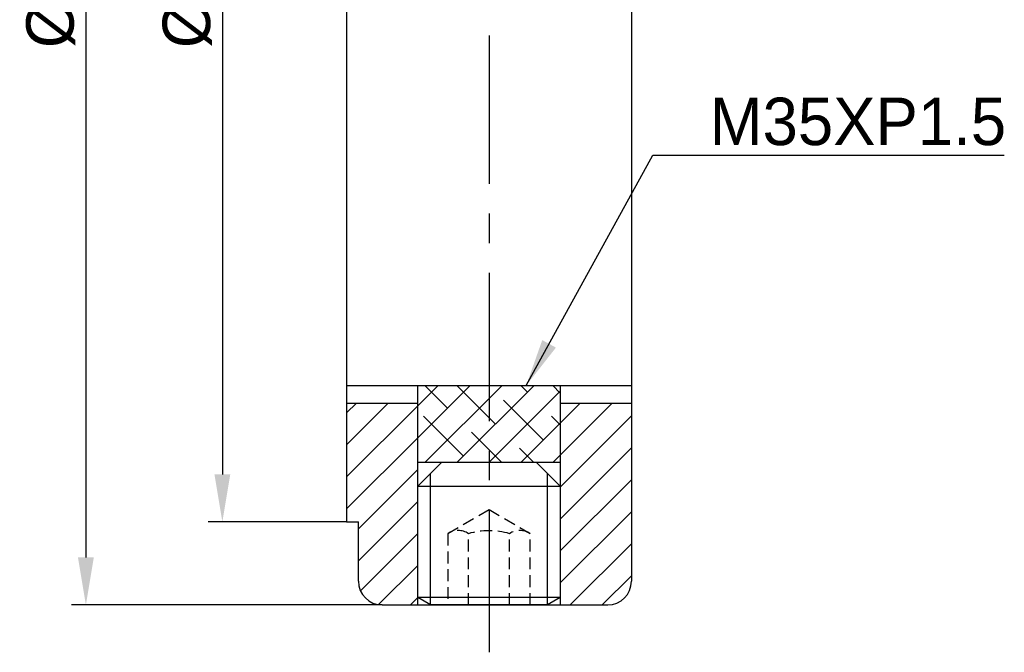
# Model space of a CAD drawing. Header units: millimetres. Extents: x -135 to 5648, y -387 to 3949.
# Tile 2 of 4: x -18 to 23, y 24 to 51. Entities that reach past the tile are written whole.
import ezdxf

# ---------------------------------------------------------------- set-up
doc = ezdxf.new("R2010")
doc.units = ezdxf.units.MM
doc.linetypes.add('CENTER', pattern=[2, 1.25, -0.25, 0.25, -0.25])
doc.linetypes.add('DASHED', pattern=[0.75, 0.5, -0.25])
doc.layers.get('0').update_dxf_attribs({"linetype": 'CONTINUOUS'})
doc.layers.get('Defpoints').update_dxf_attribs({"linetype": 'CONTINUOUS'})
doc.layers.add('1', color=1, linetype='CENTER')
doc.layers.add('3', color=2, linetype='DASHED')
doc.dimstyles.new('2.0', dxfattribs={"dimtxt": 2, "dimasz": 2, "dimexe": 0.6, "dimexo": 0, "dimgap": 0.4, "dimtad": 1, "dimdec": 3, "dimzin": 11, "dimdsep": 46, "dimtxsty": 'Standard', "dimcen": 0, "dimclrd": 5, "dimclre": 5, "dimclrt": 3, "dimadec": 0, "dimazin": 0, "dimtfac": 0.6, "dimtdec": 3, "dimtmove": 0, "dimatfit": 3, "dimfxl": 1.25, "dimtolj": 1, "dimtzin": 11, "dimarcsym": 0})

# ---------------------------------------------------------------- blocks, each defined once
blk = doc.blocks.new('*D2372')
at = {"color": 5, "lineweight": -2}
for p, q in [((-4.400087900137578, 74.45334079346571), (-10.23160507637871, 74.45334079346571)), ((-9.631605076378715, 72.45334079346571), (-9.631605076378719, 31.45334079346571)), ((-4.400087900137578, 29.45334079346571), (-10.23160507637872, 29.45334079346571))]:
    blk.add_line(p, q, dxfattribs=at)
at = {"color": 5}
for points in [[(-9.298271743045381, 72.45334079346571), (-9.96493840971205, 72.45334079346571), (-9.631605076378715, 74.45334079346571)], [(-9.964938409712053, 31.45334079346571), (-9.298271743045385, 31.45334079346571), (-9.631605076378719, 29.45334079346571)]]:
    blk.add_solid(points, dxfattribs=at)
at = {"layer": 'Defpoints', "color": 0}
for p in [(-4.400087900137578, 74.45334079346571), (-9.631605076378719, 29.45334079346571), (-4.400087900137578, 29.45334079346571)]:
    blk.add_point(p, dxfattribs=at)
at = {"color": 3, "insert": (-11.10883543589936, 51.95334079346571), "char_height": 2, "attachment_point": 5, "rotation": 90}
blk.add_mtext('\\A1;%%C45', dxfattribs=at)
blk = doc.blocks.new('*D2373')
at = {"color": 5, "lineweight": -2}
for p, q in [((-2.900087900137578, 77.95334079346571), (-15.97944187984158, 77.95334079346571)), ((-15.37944187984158, 75.95334079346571), (-15.37944187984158, 27.95334079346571)), ((-2.900087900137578, 25.95334079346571), (-15.97944187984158, 25.95334079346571))]:
    blk.add_line(p, q, dxfattribs=at)
at = {"color": 5}
for points in [[(-15.04610854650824, 75.95334079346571), (-15.71277521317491, 75.95334079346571), (-15.37944187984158, 77.95334079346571)], [(-15.71277521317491, 27.95334079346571), (-15.04610854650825, 27.95334079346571), (-15.37944187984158, 25.95334079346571)]]:
    blk.add_solid(points, dxfattribs=at)
at = {"layer": 'Defpoints', "color": 0}
for p in [(-2.900087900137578, 77.95334079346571), (-15.37944187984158, 25.95334079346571), (-2.900087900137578, 25.95334079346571)]:
    blk.add_point(p, dxfattribs=at)
at = {"color": 3, "insert": (-16.85534068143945, 51.95334079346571), "char_height": 2, "attachment_point": 5, "rotation": 90}
blk.add_mtext('\\A1;%%C52', dxfattribs=at)

msp = doc.modelspace()

# ---------------------------------------------------------------- hatches: boundary and pattern name
at = {"transparency": 33554687}
h = msp.add_hatch(dxfattribs=at)
h.set_pattern_fill('ANSI31', color=5, scale=0.3, style=0)
h.set_pattern_definition([(45, (-1296.004509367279, -1110.735194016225), (-0.6735192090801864, 0.6735192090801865), [])])
h.paths.add_polyline_path([(-2.900087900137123, 77.95334079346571, 0.4142135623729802), (-3.900087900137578, 76.95334079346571), (-3.900087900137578, 74.45334079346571), (-4.400087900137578, 74.45334079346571), (-4.400087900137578, 69.45334079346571), (-1.400087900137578, 69.45334079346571), (-1.400087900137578, 71.95334079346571), (-1.400087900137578, 72.95334079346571), (-1.400087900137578, 77.64084072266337), (-1.400087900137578, 77.95334079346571)])
h.paths.add_polyline_path([(4.599912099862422, 77.95334079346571), (4.599912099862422, 77.64084072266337), (4.599912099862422, 72.95334079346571), (4.599912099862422, 71.95334079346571), (4.599912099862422, 69.45334079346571), (7.599912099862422, 69.45334079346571), (7.599912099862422, 76.95334079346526, 0.4142135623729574), (6.599912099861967, 77.95334079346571)])
h.paths.add_polyline_path([(-1.400087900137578, 31.95334079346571), (-1.400087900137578, 34.45334079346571), (-4.400087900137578, 34.45334079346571), (-4.400087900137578, 29.45334079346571), (-3.900087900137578, 29.45334079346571), (-3.900087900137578, 26.95334079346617, 0.4142135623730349), (-2.900087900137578, 25.95334079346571), (-1.400087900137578, 25.95334079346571), (-1.400087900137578, 26.26584086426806), (-1.400087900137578, 30.95334079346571)])
h.paths.add_polyline_path([(4.599912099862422, 26.26584086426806), (4.599912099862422, 25.95334079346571), (6.599912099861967, 25.95334079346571, 0.4142135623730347), (7.599912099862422, 26.95334079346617), (7.599912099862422, 34.45334079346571), (4.599912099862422, 34.45334079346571), (4.599912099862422, 31.95334079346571), (4.599912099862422, 30.95334079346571)])
h = msp.add_hatch(dxfattribs=at)
h.set_pattern_fill('ANSI38', color=5, scale=0.3, style=0)
h.set_pattern_definition([(45, (-1296.004509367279, -1110.735194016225), (-0.6735192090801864, 0.6735192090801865), []), (135, (-1296.004509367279, -1110.735194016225), (-2.020557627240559, 0.6735192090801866), [2.38125, -1.42875])])
h.paths.add_polyline_path([(-0.4000879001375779, 31.95334079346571), (1.599912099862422, 31.95334079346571), (1.599912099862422, 35.20334079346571), (-1.400087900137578, 35.20334079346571), (-1.400087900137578, 34.45334079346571), (-1.400087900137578, 31.95334079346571)])
h.paths.add_polyline_path([(3.599912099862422, 31.95334079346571), (4.599912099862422, 31.95334079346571), (4.599912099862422, 34.45334079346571), (4.599912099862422, 35.20334079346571), (1.599912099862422, 35.20334079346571), (1.599912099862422, 31.95334079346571)])
h.paths.add_polyline_path([(-1.400087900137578, 71.95334079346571), (-1.400087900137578, 69.45334079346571), (-1.400087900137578, 68.70334079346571), (1.599912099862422, 68.70334079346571), (1.599912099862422, 71.95334079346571), (-0.4000879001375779, 71.95334079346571)])
h.paths.add_polyline_path([(1.599912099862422, 71.95334079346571), (1.599912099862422, 68.70334079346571), (4.599912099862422, 68.70334079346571), (4.599912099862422, 69.45334079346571), (4.599912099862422, 71.95334079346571), (3.599912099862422, 71.95334079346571)])

# ---------------------------------------------------------------- linework, layer by layer
at = {"ltscale": 5}
for p, q in [((7.599912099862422, 76.95334079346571), (7.599912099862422, 26.95334079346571)), ((-4.400087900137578, 74.45334079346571), (-4.400087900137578, 29.45334079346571)), ((-4.400087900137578, 29.45334079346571), (-3.900087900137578, 29.45334079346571)), ((-3.900087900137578, 26.95334079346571), (-3.900087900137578, 29.45334079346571)), ((-2.900087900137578, 25.95334079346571), (6.599912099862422, 25.95334079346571))]:
    msp.add_line(p, q, dxfattribs=at)
for p, q in [((-4.400087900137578, 35.20334079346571), (7.599912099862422, 35.20334079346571)), ((-1.400087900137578, 25.95334079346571), (-1.400087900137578, 35.20334079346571)), ((4.599912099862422, 35.20334079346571), (4.599912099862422, 25.95334079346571)), ((4.599912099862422, 31.95334079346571), (-1.400087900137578, 31.95334079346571)), ((-0.4000879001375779, 31.95334079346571), (-1.400087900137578, 30.95334079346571)), ((4.599912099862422, 30.95334079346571), (3.599912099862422, 31.95334079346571)), ((-0.8588219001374, 25.95334079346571), (-0.8588219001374, 31.49460679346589)), ((4.058646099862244, 25.95334079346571), (4.058646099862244, 31.49460679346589)), ((-1.400087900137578, 30.95334079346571), (4.599912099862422, 30.95334079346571)), ((-0.8588219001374, 25.95334079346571), (-1.400087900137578, 26.26584086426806)), ((4.599912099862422, 26.26584086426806), (-1.400087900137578, 26.26584086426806)), ((4.599912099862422, 26.26584086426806), (4.058646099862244, 25.95334079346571)), ((4.058646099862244, 25.95334079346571), (-0.8588219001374, 25.95334079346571))]:
    msp.add_line(p, q)
at = {"color": 5}
for p, q in [((-4.400087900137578, 34.45334079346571), (-1.400087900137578, 34.45334079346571)), ((4.599912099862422, 34.45334079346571), (7.599912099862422, 34.45334079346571))]:
    msp.add_line(p, q, dxfattribs=at)
at = {"ltscale": 5}
for centre, start, end in [((-2.900087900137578, 26.95334079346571), 180, 270), ((6.599912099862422, 26.95334079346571), 270, 0)]:
    msp.add_arc(centre, 1, start, end, dxfattribs=at)
at = {"layer": '1', "ltscale": 5}
msp.add_line((1.599912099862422, 79.95334079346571), (1.599912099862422, 23.95334079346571), dxfattribs=at)
at = {"layer": '3'}
for p, q in [((1.599912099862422, 29.95335764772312), (-0.1321679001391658, 28.95334079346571)), ((3.33199209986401, 28.95334079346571), (1.599912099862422, 29.95335764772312)), ((-0.1321679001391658, 28.95334079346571), (-0.1321679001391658, 25.95334079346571)), ((0.7338120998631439, 25.95334079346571), (0.7338120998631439, 28.95334079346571)), ((2.4660120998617, 25.95334079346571), (2.4660120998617, 28.95334079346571)), ((3.33199209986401, 25.95334079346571), (3.33199209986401, 28.95334079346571))]:
    msp.add_line(p, q, dxfattribs=at)
for centre, radius, start, end in [((0.300822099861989, 28.32073837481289), 0.7665938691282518, 55.60998530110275, 124.3900146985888), ((1.599912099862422, 26.08108196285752), 3, 73.21985708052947, 106.7801429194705), ((2.899002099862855, 28.32073837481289), 0.7665938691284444, 55.60998530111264, 124.3900146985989)]:
    msp.add_arc(centre, radius, start, end, dxfattribs=at)

# ---------------------------------------------------------------- texts
at = {"color": 3, "insert": (10.89268510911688, 45.3058382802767), "char_height": 2, "attachment_point": 7}
msp.add_mtext('M35XP1.5', dxfattribs=at)

# ---------------------------------------------------------------- dimensions: what is measured, and where the dimension line sits
for base, p1, p2, picture, middle in [((-15.37944187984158, 25.95334079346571), (-2.900087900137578, 77.95334079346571), (-2.900087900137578, 25.95334079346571), '*D2373', (-16.85534068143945, 51.95334079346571)), ((-9.631605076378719, 29.45334079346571), (-4.400087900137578, 74.45334079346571), (-4.400087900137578, 29.45334079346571), '*D2372', (-11.10883543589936, 51.95334079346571))]:
    dim = msp.add_linear_dim(base=base, p1=p1, p2=p2, angle=90, text='%%C<>', dimstyle='2.0')
    dim.commit()
    dim.dimension.update_dxf_attribs({"geometry": picture, "text_midpoint": middle})

# ---------------------------------------------------------------- leaders
at = {"annotation_type": 0, "has_hookline": 1, "hookline_direction": 0, "text_width": 12.41011984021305}
msp.add_leader([(3.167181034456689, 35.20334079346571), (8.492685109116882, 44.9058382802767), (10.49268510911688, 44.9058382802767)], dimstyle='2.0', dxfattribs=at)

doc.saveas('drawing.dxf')
